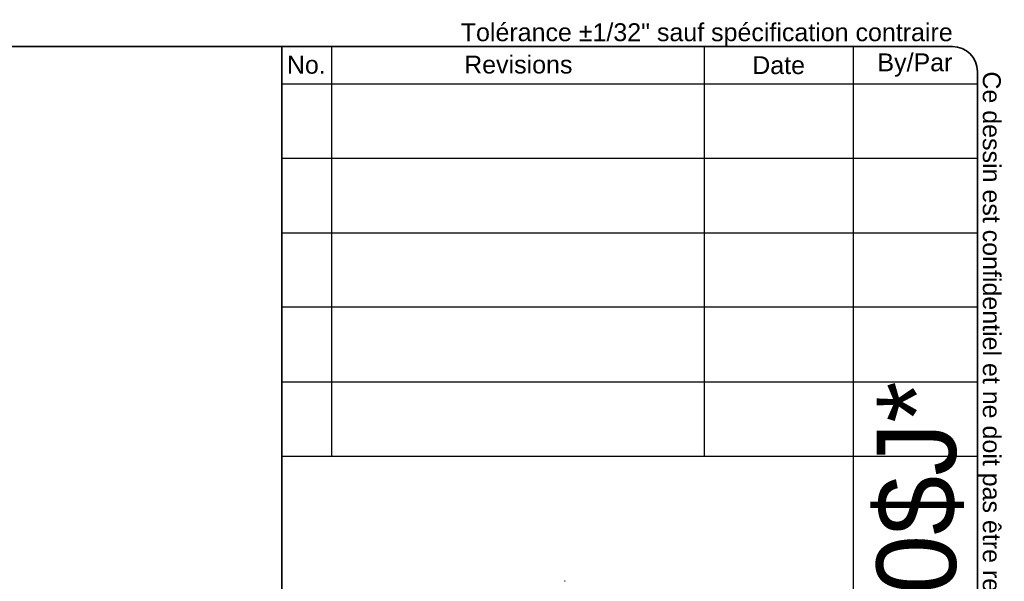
# Model space of a CAD drawing. Header units: inches. Extents: x 0 to 464, y -11 to 301.
# Tile 13 of 13: x 326 to 464, y 222 to 301. Entities that reach past the tile are written whole.
import ezdxf
from ezdxf.enums import TextEntityAlignment as Align

# ---------------------------------------------------------------- set-up
doc = ezdxf.new("R2010")
doc.units = ezdxf.units.IN
doc.header["$LTSCALE"] = 27.789831
doc.header["$MEASUREMENT"] = 0
doc.layers.get('0').update_dxf_attribs({"lineweight": 25})
for name, color, linetype, lineweight in [('Sketch Geometry(ANSI)', 7, 'Continuous', 25), ('Symbols(ANSI)', 7, 'Continuous', 25), ('Visible Edges(ANSI)', 7, 'Continuous', 25)]:
    doc.layers.add(name, color=color, linetype=linetype, lineweight=lineweight)
doc.styles.add('Current-ANSI', font='arial.ttf')
doc.styles.add('Text Style44', font='arialbd.ttf')
doc.styles.add('Text Style83', font='FRE3OF9X.TTF')

# ---------------------------------------------------------------- blocks, each defined once
blk = doc.blocks.new('Title Blocks EXM - ANSI B')
at = {"layer": 'Sketch Geometry(ANSI)'}
for p, q in [((13.25, 10.687), (16.625, 10.687)), ((13.5, 10.687), (13.5, 8.625)), ((15.375, 10.687), (15.375, 8.625)), ((16.125, 10.687), (16.125, 3.5)), ((16.75, 10.562), (16.75, 0.375)), ((13.25, 10.5), (16.75, 10.5)), ((13.25, 10.125), (16.75, 10.125)), ((13.25, 9.75), (16.75, 9.75)), ((16.75, 9.375), (13.25, 9.375)), ((13.25, 9), (16.75, 9)), ((16.75, 9), (16.75, 8.625)), ((13.25, 8.625), (16.75, 8.625))]:
    blk.add_line(p, q, dxfattribs=at)
at = {"layer": 'Sketch Geometry(ANSI)', "linetype": 'Continuous', "lineweight": 35}
for q in [(13.25, 10.687), (13.25, 3.5)]:
    blk.add_line((13.25, 8.625), q, dxfattribs=at)
at = {"layer": 'Sketch Geometry(ANSI)'}
blk.add_arc((16.625, 10.562), 0.125, 0, 90, dxfattribs=at)
at = {"layer": 'Symbols(ANSI)', "color": 7, "char_height": 0.09, "attachment_point": 5, "style": 'Current-ANSI'}
for s, insert, width in [('Revisions', (14.4395, 10.5958), 1.873306), ('By/Par', (16.4354, 10.5938), 0.622018), ('No.', (13.3727, 10.5947), 0.250391), ('Date', (15.7494, 10.5928), 0.751347)]:
    blk.add_mtext(s, dxfattribs=dict(at, insert=insert, width=width))
at = {"layer": 'Symbols(ANSI)', "color": 7, "style": 'Current-ANSI'}
for tag, p in [('REV1', (13.3753, 10.3127)), ('REV1BY', (16.4371, 10.3133)), ('REV1DATE', (15.7496, 10.31)), ('REV2', (13.3734, 9.9377)), ('REV2DATE', (15.7475, 9.9406)), ('REV2BY', (16.4372, 9.9385)), ('REV3', (13.3741, 9.563)), ('REV3DATE', (15.7516, 9.563)), ('REV3BY', (16.4372, 9.5635)), ('REV4', (13.3766, 9.1879)), ('REV4DATE', (15.7516, 9.1879)), ('REV4BY', (16.4411, 9.1885)), ('REV5', (13.3734, 8.8129)), ('REV5DATE', (15.7516, 8.8129)), ('REV5BY', (16.4379, 8.8113)), ('MFG_APPROVED_DATE', (16.3934, 2.3745)), ('DETAIL_REV', (16.2494, 0.9257))]:
    blk.add_attdef(tag, text='', height=0.09, dxfattribs=at).set_placement(p, align=Align.MIDDLE_CENTER)
for tag, p in [('REV1DESC', (13.5255, 10.3098)), ('REV2DESC', (13.5253, 9.9374)), ('REV3DESC', (13.528, 9.5635)), ('REV4DESC', (13.533, 9.1903)), ('REV5DESC', (13.5322, 8.8113)), ('COMPANY', (14.1202, 2.375))]:
    blk.add_attdef(tag, text='', height=0.09, dxfattribs=at).set_placement(p, align=Align.MIDDLE_LEFT)
at = {"layer": 'Symbols(ANSI)', "color": 7, "style": 'Text Style83'}
blk.add_attdef('BARCODE_001', (16.6422, 4.2438), '', height=0.4, rotation=90, dxfattribs=at)
at = {"layer": 'Symbols(ANSI)', "color": 7}
for tag, p, height, style in [('IDW_DATE_001', (16.1021, 2.093), 0.09, 'Current-ANSI'), ('MATERIEL_001', (13.9591, 1.7815), 0.09, 'Current-ANSI'), ('COLOR_001', (14.2747, 1.4037), 0.09, 'Current-ANSI'), ('FINISH_001', (16.106, 1.3941), 0.09, 'Current-ANSI'), ('IDW_DESC_001', (13.4813, 0.8851), 0.09, 'Current-ANSI'), ('Sheet_Number_001', (16.3428, 0.5799), 0.09, 'Current-ANSI'), ('IDW_REV_001', (15.9474, 0.3552), 0.14, 'Text Style44'), ('IDW_NAME_001', (13.9318, 0.3043), 0.14, 'Text Style44'), ('Number_of_sheets_001', (16.5505, 0.3309), 0.09, 'Current-ANSI')]:
    blk.add_attdef(tag, p, '', height=height, dxfattribs=dict(at, style=style))
blk = doc.blocks.new('Borders 2_EXM - B (Inch)')
at = {"layer": 'Sketch Geometry(ANSI)', "linetype": 'Continuous', "lineweight": 35}
for p, q in [((16.4375, 10.6915), (0.5625, 10.6915)), ((16.5625, 0.3795), (16.5625, 10.5665))]:
    blk.add_line(p, q, dxfattribs=at)
blk.add_arc((16.4375, 10.5665), 0.125, 0, 90, dxfattribs=at)
at = {"layer": 'Symbols(ANSI)', "color": 7, "insert": (13.9625, 10.6915), "char_height": 0.09, "attachment_point": 7, "style": 'Current-ANSI'}
blk.add_mtext('Tolérance ±1/32" sauf spécification contraire', dxfattribs=at)
at = {"layer": 'Symbols(ANSI)', "color": 7, "insert": (16.5625, 10.5665), "char_height": 0.09, "attachment_point": 7, "rotation": 270, "style": 'Current-ANSI'}
blk.add_mtext('Ce dessin est confidentiel et ne doit pas être reproduit ou utilisé sans le consentement de EXM', dxfattribs=at)
at = {"layer": 'Symbols(ANSI)', "color": 7, "style": 'Current-ANSI'}
blk.add_attdef('FILENAME_AND_PATH_001', (6.2084, 10.718), '', height=0.09, dxfattribs=at)

msp = doc.modelspace()

# ---------------------------------------------------------------- linework, layer by layer
at = {"layer": 'Visible Edges(ANSI)'}
msp.add_ellipse((402.57, 222.3), major_axis=(-0.086, 0), ratio=0.575862, start_param=3.926991, end_param=5.497787, dxfattribs=at)

# ---------------------------------------------------------------- block references
at = {"xscale": 27.78983148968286, "yscale": 27.78983148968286, "zscale": 27.78983148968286}
msp.add_blockref('Borders 2_EXM - B (Inch)', (0, 0), dxfattribs=at)
ref = msp.add_blockref('Title Blocks EXM - ANSI B', (-5.21, 0.13), dxfattribs=dict(xscale=27.78983148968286, yscale=27.78983148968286, zscale=27.78983148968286))
ref.add_attrib('BARCODE_001', '*$H1100SS2120$J*', (457.27, 118.06), dxfattribs={"layer": 'Symbols(ANSI)', "color": 7, "height": 11.1159, "rotation": 90, "style": 'Text Style83'})

doc.saveas('drawing.dxf')
